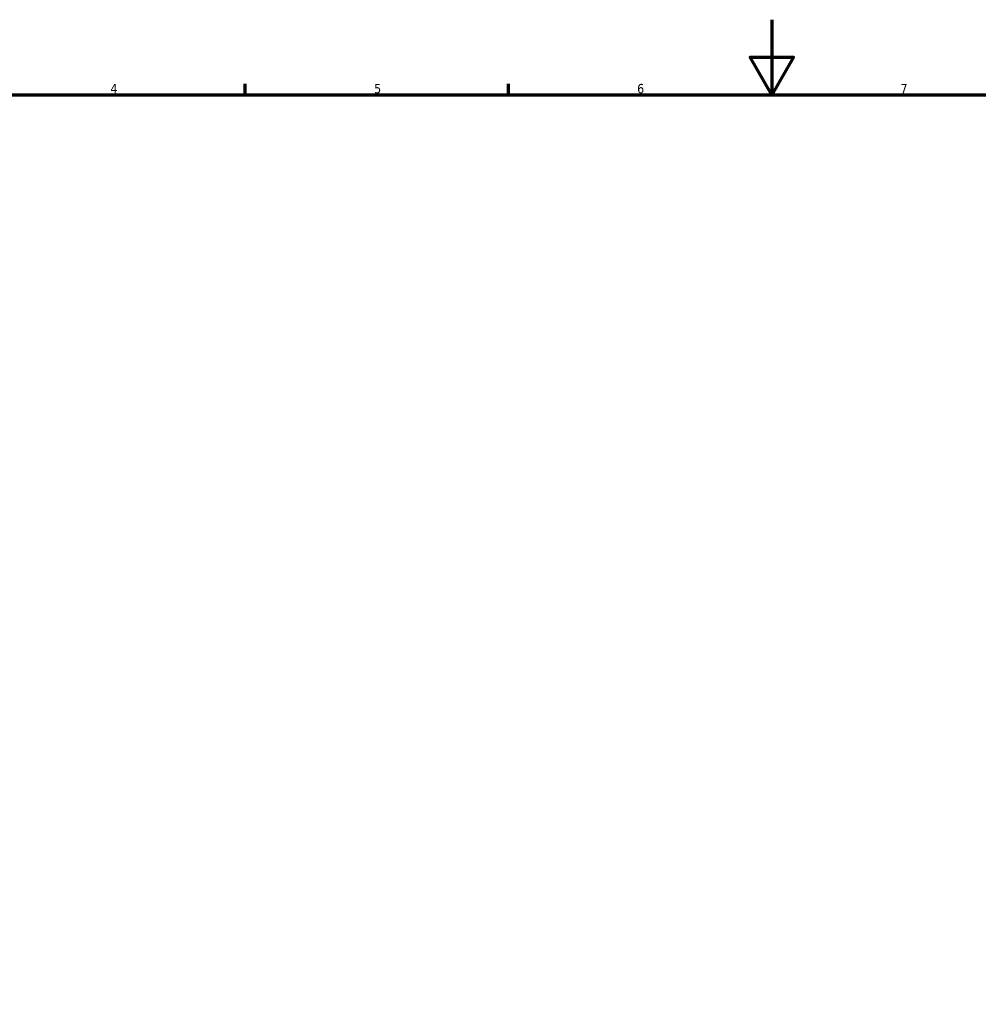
# Model space of a CAD drawing. Header units: millimetres. Extents: x -326 to 1151, y -9 to 715.
# Tile 5 of 8: x 220 to 475, y 332 to 594. Entities that reach past the tile are written whole.
import ezdxf

# ---------------------------------------------------------------- set-up
doc = ezdxf.new("R2010")
doc.units = ezdxf.units.MM
doc.layers.add('Border (ISO)', color=7, linetype='Continuous', lineweight=70)
doc.styles.add('Note Text (ISO)', font='tahoma.ttf')

# ---------------------------------------------------------------- blocks, each defined once
blk = doc.blocks.new('Borders Default Border')
at = {"layer": 'Border (ISO)'}
for p, q in [((280.33, 574), (280.33, 576.9)), ((350.42, 574), (350.42, 576.9))]:
    blk.add_line(p, q, dxfattribs=at)
at = {"layer": 'Border (ISO)', "flags": 128}
for points in [[(420.5, 594), (420.5, 574), (414.73, 584), (426.27, 584), (420.5, 574)], [(20, 20), (20, 574), (821, 574), (821, 20), (20, 20)]]:
    blk.add_lwpolyline(points, dxfattribs=at)
at = {"layer": 'Border (ISO)', "color": 232, "true_color": 0xca0064, "char_height": 2.5, "attachment_point": 7, "style": 'Note Text (ISO)'}
for s, insert in [('4', (244.42, 574.4)), ('5', (314.64, 574.35)), ('6', (384.66, 574.35)), ('7', (454.77, 574.4))]:
    blk.add_mtext(s, dxfattribs=dict(at, insert=insert))

msp = doc.modelspace()

# ---------------------------------------------------------------- block references
msp.add_blockref('Borders Default Border', (0, 0))

doc.saveas('drawing.dxf')
